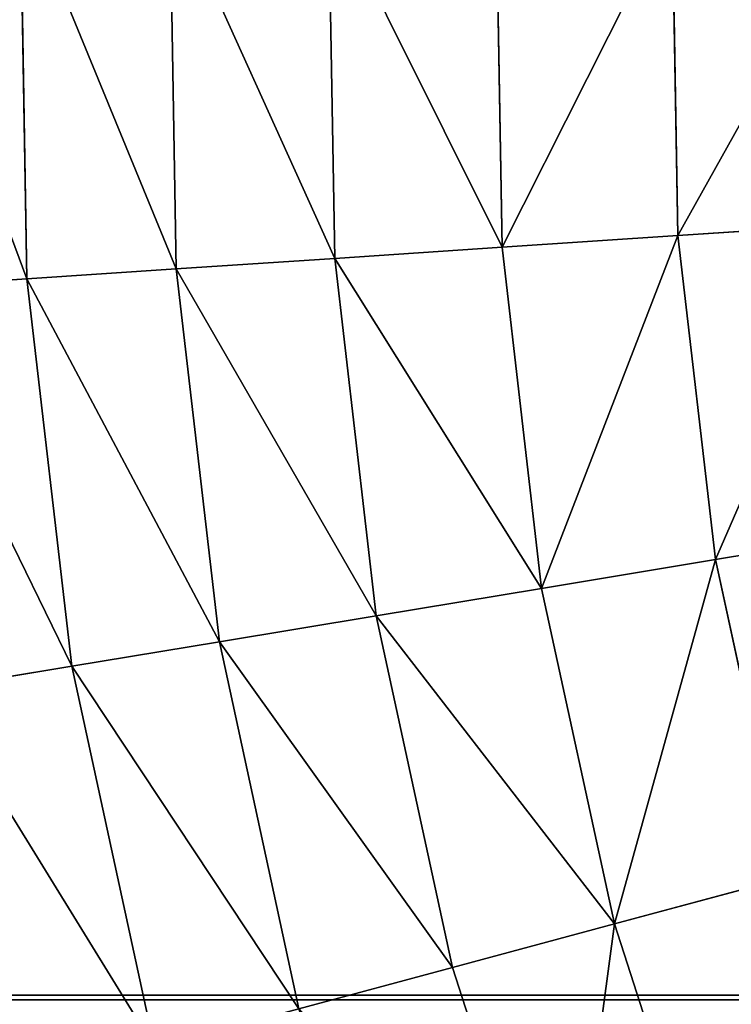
# Model space of a CAD drawing. Extents: x 5 to 965, y 4 to 104.
# Tile 6 of 256: x 15 to 22, y 44 to 54. Entities that reach past the tile are written whole.
import ezdxf

# ---------------------------------------------------------------- set-up
doc = ezdxf.new("R2010")
doc.units = 0
doc.layers.get('0').update_dxf_attribs({"color": 13, "linetype": 'CONTINUOUS'})

# ---------------------------------------------------------------- blocks, each defined once
blk = doc.blocks.new('COMPONENT_4')
for p, q in [((9.8465, 51.2555, 20.1548), (9.9141, 47.3161, 20.1548)), ((9.8465, 51.2555, 79.7247), (9.9141, 47.3161, 79.7247)), ((11.3574, 51.2072, 18.2201), (11.4225, 47.4162, 18.2201)), ((11.3574, 51.2072, 81.6594), (11.4225, 47.4162, 81.6594)), ((12.9615, 51.156, 16.3618), (13.0239, 47.5224, 16.3618)), ((12.9615, 51.156, 83.5177), (13.0239, 47.5224, 83.5177)), ((14.6549, 51.102, 14.5844), (14.7144, 47.6346, 14.5844)), ((14.6549, 51.102, 85.2951), (14.7144, 47.6346, 85.2951)), ((16.4335, 51.0452, 12.8922), (16.4901, 47.7525, 12.8922)), ((16.4335, 51.0452, 86.9873), (16.4901, 47.7525, 86.9873)), ((18.3465, 47.8757, 11.2893), (16.4901, 47.7525, 12.8922)), ((16.4901, 47.7525, 86.9873), (18.3465, 47.8757, 88.5903)), ((16.4901, 47.7525, 12.8922), (14.7144, 47.6346, 14.5844)), ((14.7144, 47.6346, 85.2951), (16.4901, 47.7525, 86.9873)), ((16.4901, 47.7525, 12.8922), (16.8691, 44.4811, 12.8922)), ((16.4901, 47.7525, 86.9873), (16.8691, 44.4811, 86.9873)), ((14.7144, 47.6346, 14.5844), (13.0239, 47.5224, 16.3618)), ((13.0239, 47.5224, 83.5177), (14.7144, 47.6346, 85.2951)), ((14.7144, 47.6346, 14.5844), (15.1136, 44.1898, 14.5844)), ((14.7144, 47.6346, 85.2951), (15.1136, 44.1898, 85.2951)), ((13.0239, 47.5224, 16.3618), (11.4225, 47.4162, 18.2201)), ((11.4225, 47.4162, 81.6594), (13.0239, 47.5224, 83.5177)), ((13.0239, 47.5224, 16.3618), (13.4422, 43.9124, 16.3618)), ((13.0239, 47.5224, 83.5177), (13.4422, 43.9124, 83.5177)), ((11.4225, 47.4162, 18.2201), (9.9141, 47.3161, 20.1548)), ((9.9141, 47.3161, 79.7247), (11.4225, 47.4162, 81.6594)), ((11.4225, 47.4162, 18.2201), (11.8589, 43.6497, 18.2201)), ((11.4225, 47.4162, 81.6594), (11.8589, 43.6497, 81.6594)), ((9.9141, 47.3161, 20.1548), (8.5024, 47.2224, 22.1613)), ((8.5024, 47.2224, 77.7183), (9.9141, 47.3161, 79.7247)), ((9.9141, 47.3161, 20.1548), (10.3676, 43.4023, 20.1548)), ((9.9141, 47.3161, 79.7247), (10.3676, 43.4023, 79.7247)), ((18.7045, 44.7857, 11.2893), (16.8691, 44.4811, 12.8922)), ((16.8691, 44.4811, 86.9873), (18.7045, 44.7857, 88.5903)), ((16.8691, 44.4811, 12.8922), (15.1136, 44.1898, 14.5844)), ((15.1136, 44.1898, 85.2951), (16.8691, 44.4811, 86.9873)), ((16.8691, 44.4811, 12.8922), (17.567, 41.2627, 12.8922)), ((16.8691, 44.4811, 86.9873), (17.567, 41.2627, 86.9873)), ((15.1136, 44.1898, 14.5844), (13.4422, 43.9124, 16.3618)), ((13.4422, 43.9124, 83.5177), (15.1136, 44.1898, 85.2951)), ((15.1136, 44.1898, 14.5844), (15.8484, 40.8007, 14.5844)), ((15.1136, 44.1898, 85.2951), (15.8484, 40.8007, 85.2951)), ((13.4422, 43.9124, 16.3618), (11.8589, 43.6497, 18.2201)), ((11.8589, 43.6497, 81.6594), (13.4422, 43.9124, 83.5177)), ((13.4422, 43.9124, 16.3618), (14.2123, 40.3608, 16.3618)), ((13.4422, 43.9124, 83.5177), (14.2123, 40.3608, 83.5177)), ((11.8589, 43.6497, 18.2201), (10.3676, 43.4023, 20.1548)), ((10.3676, 43.4023, 79.7247), (11.8589, 43.6497, 81.6594)), ((11.8589, 43.6497, 18.2201), (12.6624, 39.9442, 18.2201)), ((11.8589, 43.6497, 81.6594), (12.6624, 39.9442, 81.6594)), ((10.3676, 43.4023, 20.1548), (8.9719, 43.1707, 22.1613)), ((8.9719, 43.1707, 77.7183), (10.3676, 43.4023, 79.7247)), ((10.3676, 43.4023, 20.1548), (11.2025, 39.5518, 20.1548)), ((10.3676, 43.4023, 79.7247), (11.2025, 39.5518, 79.7247)), ((17.567, 41.2627, 12.8922), (15.8484, 40.8007, 14.5844)), ((15.8484, 40.8007, 85.2951), (17.567, 41.2627, 86.9873)), ((15.8484, 40.8007, 14.5844), (14.2123, 40.3608, 16.3618)), ((14.2123, 40.3608, 83.5177), (15.8484, 40.8007, 85.2951)), ((15.8484, 40.8007, 14.5844), (16.912, 37.4999, 14.5844)), ((15.8484, 40.8007, 85.2951), (16.912, 37.4999, 85.2951)), ((14.2123, 40.3608, 16.3618), (12.6624, 39.9442, 18.2201)), ((12.6624, 39.9442, 81.6594), (14.2123, 40.3608, 83.5177)), ((14.2123, 40.3608, 16.3618), (15.3268, 36.9018, 16.3618)), ((14.2123, 40.3608, 83.5177), (15.3268, 36.9018, 83.5177))]:
    blk.add_line(p, q)
mesh = blk.add_polyface()
corners = [(8.4324, 51.3006, 22.1613), (9.9141, 47.3161, 20.1548), (8.5024, 47.2224, 22.1613), (9.8465, 51.2555, 20.1548)]
mesh.append_faces([[corners[k] for k in face] for face in [(0, 1, 2), (1, 0, 3)]], dxfattribs={"vtx0": -1})
mesh = blk.add_polyface()
corners = [(9.9141, 47.3161, 79.7247), (8.4324, 51.3006, 77.7183), (8.5024, 47.2224, 77.7183), (9.8465, 51.2555, 79.7247)]
mesh.append_faces([[corners[k] for k in face] for face in [(0, 1, 2), (1, 0, 3)]], dxfattribs={"vtx0": -1})
mesh = blk.add_polyface()
corners = [(9.8465, 51.2555, 20.1548), (11.4225, 47.4162, 18.2201), (9.9141, 47.3161, 20.1548), (11.3574, 51.2072, 18.2201)]
mesh.append_faces([[corners[k] for k in face] for face in [(0, 1, 2), (1, 0, 3)]], dxfattribs={"vtx0": -1})
mesh = blk.add_polyface()
corners = [(11.4225, 47.4162, 81.6594), (9.8465, 51.2555, 79.7247), (9.9141, 47.3161, 79.7247), (11.3574, 51.2072, 81.6594)]
mesh.append_faces([[corners[k] for k in face] for face in [(0, 1, 2), (1, 0, 3)]], dxfattribs={"vtx0": -1})
mesh = blk.add_polyface()
corners = [(11.3574, 51.2072, 18.2201), (13.0239, 47.5224, 16.3618), (11.4225, 47.4162, 18.2201), (12.9615, 51.156, 16.3618)]
mesh.append_faces([[corners[k] for k in face] for face in [(0, 1, 2), (1, 0, 3)]], dxfattribs={"vtx0": -1})
mesh = blk.add_polyface()
corners = [(13.0239, 47.5224, 83.5177), (11.3574, 51.2072, 81.6594), (11.4225, 47.4162, 81.6594), (12.9615, 51.156, 83.5177)]
mesh.append_faces([[corners[k] for k in face] for face in [(0, 1, 2), (1, 0, 3)]], dxfattribs={"vtx0": -1})
mesh = blk.add_polyface()
corners = [(12.9615, 51.156, 16.3618), (14.7144, 47.6346, 14.5844), (13.0239, 47.5224, 16.3618), (14.6549, 51.102, 14.5844)]
mesh.append_faces([[corners[k] for k in face] for face in [(0, 1, 2), (1, 0, 3)]], dxfattribs={"vtx0": -1})
mesh = blk.add_polyface()
corners = [(14.7144, 47.6346, 85.2951), (12.9615, 51.156, 83.5177), (13.0239, 47.5224, 83.5177), (14.6549, 51.102, 85.2951)]
mesh.append_faces([[corners[k] for k in face] for face in [(0, 1, 2), (1, 0, 3)]], dxfattribs={"vtx0": -1})
mesh = blk.add_polyface()
corners = [(16.4335, 51.0452, 12.8922), (14.7144, 47.6346, 14.5844), (14.6549, 51.102, 14.5844), (16.4901, 47.7525, 12.8922)]
mesh.append_faces([[corners[k] for k in face] for face in [(0, 1, 2), (1, 0, 3)]], dxfattribs={"vtx0": -1})
mesh = blk.add_polyface()
corners = [(14.7144, 47.6346, 85.2951), (16.4335, 51.0452, 86.9873), (14.6549, 51.102, 85.2951), (16.4901, 47.7525, 86.9873)]
mesh.append_faces([[corners[k] for k in face] for face in [(0, 1, 2), (1, 0, 3)]], dxfattribs={"vtx0": -1})
mesh = blk.add_polyface()
corners = [(18.2931, 50.9858, 11.2893), (16.4901, 47.7525, 12.8922), (16.4335, 51.0452, 12.8922), (18.3465, 47.8757, 11.2893)]
mesh.append_faces([[corners[k] for k in face] for face in [(0, 1, 2), (1, 0, 3)]], dxfattribs={"vtx0": -1})
mesh = blk.add_polyface()
corners = [(16.4901, 47.7525, 86.9873), (18.2931, 50.9858, 88.5903), (16.4335, 51.0452, 86.9873), (18.3465, 47.8757, 88.5903)]
mesh.append_faces([[corners[k] for k in face] for face in [(0, 1, 2), (1, 0, 3)]], dxfattribs={"vtx0": -1})
mesh = blk.add_polyface()
corners = [(18.3465, 47.8757, 11.2893), (16.8691, 44.4811, 12.8922), (16.4901, 47.7525, 12.8922), (18.7045, 44.7857, 11.2893)]
mesh.append_faces([[corners[k] for k in face] for face in [(0, 1, 2), (1, 0, 3)]], dxfattribs={"vtx0": -1})
mesh = blk.add_polyface()
corners = [(16.8691, 44.4811, 86.9873), (18.3465, 47.8757, 88.5903), (16.4901, 47.7525, 86.9873), (18.7045, 44.7857, 88.5903)]
mesh.append_faces([[corners[k] for k in face] for face in [(0, 1, 2), (1, 0, 3)]], dxfattribs={"vtx0": -1})
mesh = blk.add_polyface()
corners = [(16.4901, 47.7525, 12.8922), (15.1136, 44.1898, 14.5844), (14.7144, 47.6346, 14.5844), (16.8691, 44.4811, 12.8922)]
mesh.append_faces([[corners[k] for k in face] for face in [(0, 1, 2), (1, 0, 3)]], dxfattribs={"vtx0": -1})
mesh = blk.add_polyface()
corners = [(15.1136, 44.1898, 85.2951), (16.4901, 47.7525, 86.9873), (14.7144, 47.6346, 85.2951), (16.8691, 44.4811, 86.9873)]
mesh.append_faces([[corners[k] for k in face] for face in [(0, 1, 2), (1, 0, 3)]], dxfattribs={"vtx0": -1})
mesh = blk.add_polyface()
corners = [(13.0239, 47.5224, 16.3618), (15.1136, 44.1898, 14.5844), (13.4422, 43.9124, 16.3618), (14.7144, 47.6346, 14.5844)]
mesh.append_faces([[corners[k] for k in face] for face in [(0, 1, 2), (1, 0, 3)]], dxfattribs={"vtx0": -1})
mesh = blk.add_polyface()
corners = [(15.1136, 44.1898, 85.2951), (13.0239, 47.5224, 83.5177), (13.4422, 43.9124, 83.5177), (14.7144, 47.6346, 85.2951)]
mesh.append_faces([[corners[k] for k in face] for face in [(0, 1, 2), (1, 0, 3)]], dxfattribs={"vtx0": -1})
mesh = blk.add_polyface()
corners = [(11.4225, 47.4162, 18.2201), (13.4422, 43.9124, 16.3618), (11.8589, 43.6497, 18.2201), (13.0239, 47.5224, 16.3618)]
mesh.append_faces([[corners[k] for k in face] for face in [(0, 1, 2), (1, 0, 3)]], dxfattribs={"vtx0": -1})
mesh = blk.add_polyface()
corners = [(13.4422, 43.9124, 83.5177), (11.4225, 47.4162, 81.6594), (11.8589, 43.6497, 81.6594), (13.0239, 47.5224, 83.5177)]
mesh.append_faces([[corners[k] for k in face] for face in [(0, 1, 2), (1, 0, 3)]], dxfattribs={"vtx0": -1})
mesh = blk.add_polyface()
corners = [(9.9141, 47.3161, 20.1548), (11.8589, 43.6497, 18.2201), (10.3676, 43.4023, 20.1548), (11.4225, 47.4162, 18.2201)]
mesh.append_faces([[corners[k] for k in face] for face in [(0, 1, 2), (1, 0, 3)]], dxfattribs={"vtx0": -1})
mesh = blk.add_polyface()
corners = [(11.8589, 43.6497, 81.6594), (9.9141, 47.3161, 79.7247), (10.3676, 43.4023, 79.7247), (11.4225, 47.4162, 81.6594)]
mesh.append_faces([[corners[k] for k in face] for face in [(0, 1, 2), (1, 0, 3)]], dxfattribs={"vtx0": -1})
mesh = blk.add_polyface()
corners = [(8.5024, 47.2224, 22.1613), (10.3676, 43.4023, 20.1548), (8.9719, 43.1707, 22.1613), (9.9141, 47.3161, 20.1548)]
mesh.append_faces([[corners[k] for k in face] for face in [(0, 1, 2), (1, 0, 3)]], dxfattribs={"vtx0": -1})
mesh = blk.add_polyface()
corners = [(10.3676, 43.4023, 79.7247), (8.5024, 47.2224, 77.7183), (8.9719, 43.1707, 77.7183), (9.9141, 47.3161, 79.7247)]
mesh.append_faces([[corners[k] for k in face] for face in [(0, 1, 2), (1, 0, 3)]], dxfattribs={"vtx0": -1})
mesh = blk.add_polyface()
corners = [(18.7045, 44.7857, 11.2893), (17.567, 41.2627, 12.8922), (16.8691, 44.4811, 12.8922), (19.3637, 41.7457, 11.2893)]
mesh.append_faces([[corners[k] for k in face] for face in [(0, 1, 2), (1, 0, 3)]], dxfattribs={"vtx0": -1})
mesh = blk.add_polyface()
corners = [(17.567, 41.2627, 86.9873), (18.7045, 44.7857, 88.5903), (16.8691, 44.4811, 86.9873), (19.3637, 41.7457, 88.5903)]
mesh.append_faces([[corners[k] for k in face] for face in [(0, 1, 2), (1, 0, 3)]], dxfattribs={"vtx0": -1})
mesh = blk.add_polyface()
corners = [(16.8691, 44.4811, 12.8922), (15.8484, 40.8007, 14.5844), (15.1136, 44.1898, 14.5844), (17.567, 41.2627, 12.8922)]
mesh.append_faces([[corners[k] for k in face] for face in [(0, 1, 2), (1, 0, 3)]], dxfattribs={"vtx0": -1})
mesh = blk.add_polyface()
corners = [(15.8484, 40.8007, 85.2951), (16.8691, 44.4811, 86.9873), (15.1136, 44.1898, 85.2951), (17.567, 41.2627, 86.9873)]
mesh.append_faces([[corners[k] for k in face] for face in [(0, 1, 2), (1, 0, 3)]], dxfattribs={"vtx0": -1})
mesh = blk.add_polyface()
corners = [(13.4422, 43.9124, 16.3618), (15.8484, 40.8007, 14.5844), (14.2123, 40.3608, 16.3618), (15.1136, 44.1898, 14.5844)]
mesh.append_faces([[corners[k] for k in face] for face in [(0, 1, 2), (1, 0, 3)]], dxfattribs={"vtx0": -1})
mesh = blk.add_polyface()
corners = [(15.8484, 40.8007, 85.2951), (13.4422, 43.9124, 83.5177), (14.2123, 40.3608, 83.5177), (15.1136, 44.1898, 85.2951)]
mesh.append_faces([[corners[k] for k in face] for face in [(0, 1, 2), (1, 0, 3)]], dxfattribs={"vtx0": -1})
mesh = blk.add_polyface()
corners = [(11.8589, 43.6497, 18.2201), (14.2123, 40.3608, 16.3618), (12.6624, 39.9442, 18.2201), (13.4422, 43.9124, 16.3618)]
mesh.append_faces([[corners[k] for k in face] for face in [(0, 1, 2), (1, 0, 3)]], dxfattribs={"vtx0": -1})
mesh = blk.add_polyface()
corners = [(14.2123, 40.3608, 83.5177), (11.8589, 43.6497, 81.6594), (12.6624, 39.9442, 81.6594), (13.4422, 43.9124, 83.5177)]
mesh.append_faces([[corners[k] for k in face] for face in [(0, 1, 2), (1, 0, 3)]], dxfattribs={"vtx0": -1})
mesh = blk.add_polyface()
corners = [(10.3676, 43.4023, 20.1548), (12.6624, 39.9442, 18.2201), (11.2025, 39.5518, 20.1548), (11.8589, 43.6497, 18.2201)]
mesh.append_faces([[corners[k] for k in face] for face in [(0, 1, 2), (1, 0, 3)]], dxfattribs={"vtx0": -1})
mesh = blk.add_polyface()
corners = [(12.6624, 39.9442, 81.6594), (10.3676, 43.4023, 79.7247), (11.2025, 39.5518, 79.7247), (11.8589, 43.6497, 81.6594)]
mesh.append_faces([[corners[k] for k in face] for face in [(0, 1, 2), (1, 0, 3)]], dxfattribs={"vtx0": -1})
mesh = blk.add_polyface()
corners = [(8.9719, 43.1707, 22.1613), (11.2025, 39.5518, 20.1548), (9.8362, 39.1845, 22.1613), (10.3676, 43.4023, 20.1548)]
mesh.append_faces([[corners[k] for k in face] for face in [(0, 1, 2), (1, 0, 3)]], dxfattribs={"vtx0": -1})
mesh = blk.add_polyface()
corners = [(11.2025, 39.5518, 79.7247), (8.9719, 43.1707, 77.7183), (9.8362, 39.1845, 77.7183), (10.3676, 43.4023, 79.7247)]
mesh.append_faces([[corners[k] for k in face] for face in [(0, 1, 2), (1, 0, 3)]], dxfattribs={"vtx0": -1})
mesh = blk.add_polyface()
corners = [(17.567, 41.2627, 12.8922), (16.912, 37.4999, 14.5844), (15.8484, 40.8007, 14.5844), (18.5769, 38.1281, 12.8922)]
mesh.append_faces([[corners[k] for k in face] for face in [(0, 1, 2), (1, 0, 3)]], dxfattribs={"vtx0": -1})
mesh = blk.add_polyface()
corners = [(16.912, 37.4999, 85.2951), (17.567, 41.2627, 86.9873), (15.8484, 40.8007, 85.2951), (18.5769, 38.1281, 86.9873)]
mesh.append_faces([[corners[k] for k in face] for face in [(0, 1, 2), (1, 0, 3)]], dxfattribs={"vtx0": -1})
mesh = blk.add_polyface()
corners = [(15.8484, 40.8007, 14.5844), (15.3268, 36.9018, 16.3618), (14.2123, 40.3608, 16.3618), (16.912, 37.4999, 14.5844)]
mesh.append_faces([[corners[k] for k in face] for face in [(0, 1, 2), (1, 0, 3)]], dxfattribs={"vtx0": -1})
mesh = blk.add_polyface()
corners = [(15.3268, 36.9018, 83.5177), (15.8484, 40.8007, 85.2951), (14.2123, 40.3608, 83.5177), (16.912, 37.4999, 85.2951)]
mesh.append_faces([[corners[k] for k in face] for face in [(0, 1, 2), (1, 0, 3)]], dxfattribs={"vtx0": -1})
mesh = blk.add_polyface()
corners = [(12.6624, 39.9442, 18.2201), (15.3268, 36.9018, 16.3618), (13.8252, 36.3353, 18.2201), (14.2123, 40.3608, 16.3618)]
mesh.append_faces([[corners[k] for k in face] for face in [(0, 1, 2), (1, 0, 3)]], dxfattribs={"vtx0": -1})
mesh = blk.add_polyface()
corners = [(15.3268, 36.9018, 83.5177), (12.6624, 39.9442, 81.6594), (13.8252, 36.3353, 81.6594), (14.2123, 40.3608, 83.5177)]
mesh.append_faces([[corners[k] for k in face] for face in [(0, 1, 2), (1, 0, 3)]], dxfattribs={"vtx0": -1})
blk = doc.blocks.new('COMPONENT_5')
blk.add_blockref('COMPONENT_4', (0, 0))
blk = doc.blocks.new('GROUP_9')
blk.add_blockref('COMPONENT_5', (-80, 0))
blk = doc.blocks.new('GROUP_2')
blk.add_line((251.5, 23.097), (1210.5, 23.097))
mesh = blk.add_polyface()
corners = [(1210.5, 25.5474, 0.1204), (251.5, 23.097), (251.5, 25.5474, 0.1204), (1210.5, 23.097)]
mesh.append_faces([[corners[k] for k in face] for face in [(0, 1, 2), (1, 0, 3)]], dxfattribs={"vtx0": -1})
mesh = blk.add_polyface()
corners = [(1210.5, 23.097), (251.5, 20.6466, 0.1204), (251.5, 23.097), (1210.5, 20.6466, 0.1204)]
mesh.append_faces([[corners[k] for k in face] for face in [(0, 1, 2), (1, 0, 3)]], dxfattribs={"vtx0": -1})
blk = doc.blocks.new('GROUP_14')
blk.add_blockref('GROUP_9', (79.9176, 0))
at = {"extrusion": (-3.88578e-16, 1, 5.55112e-17), "yscale": 0.4, "zscale": 0.4, "rotation": 180}
blk.add_blockref('GROUP_2', (251, 119.6181, 40.0327), dxfattribs=at)

msp = doc.modelspace()

# ---------------------------------------------------------------- block references
msp.add_blockref('GROUP_14', (5.3605, 3.5731, 2.9076))

doc.saveas('drawing.dxf')
